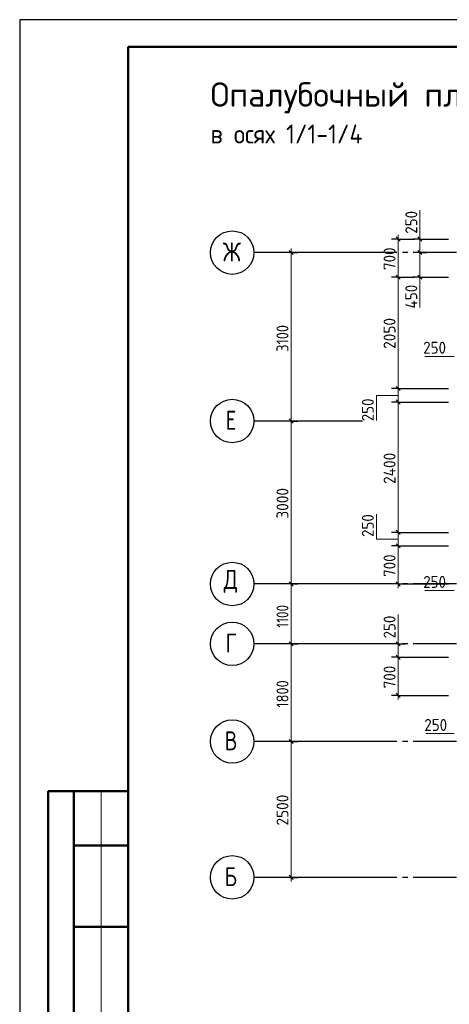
# Model space of a CAD drawing. Header units: millimetres. Extents: x 0 to 42000, y 0 to 29700.
# Tile 2 of 6: x 0 to 7912, y 11575 to 29700. Entities that reach past the tile are written whole.
import ezdxf

# ---------------------------------------------------------------- set-up
doc = ezdxf.new("R2010")
doc.units = ezdxf.units.MM
doc.linetypes.add('______5', pattern=[1100, 800, -100, 100, -100])
for name, color, linetype, lineweight in [('Standard', 7, 'Continuous', 25), ('Общий01', 7, 'Continuous', 13), ('Оси', 7, '______5', 13), ('Размерная линия_ общее', 7, 'Continuous', 13), ('Текст_ общее', 7, 'Continuous', 25)]:
    doc.layers.add(name, color=color, linetype=linetype, lineweight=lineweight)
doc.styles.add('ISOCPEUR', font='txt')

msp = doc.modelspace()

# ---------------------------------------------------------------- linework, layer by layer
at = {"layer": 'Standard', "color": 7, "linetype": 'Continuous', "lineweight": 25, "transparency": 33554687}
msp.add_line((2000, 29200), (2000, 1058), dxfattribs=at)
at = {"layer": 'Standard', "color": 7, "linetype": 'Continuous', "lineweight": 50, "transparency": 33554687}
for p, q in [((6, 15500), (0, 15500)), ((2000, 15500), (527, 15500)), ((527, 15500), (527, 9000)), ((527, 15500), (527, 9000)), ((1000, 15500), (1000, 9000)), ((2000, 14500), (1000, 14500)), ((2000, 13000), (1000, 13000))]:
    msp.add_line(p, q, dxfattribs=at)
at = {"layer": 'Standard', "color": 7, "linetype": 'Continuous', "lineweight": 13, "transparency": 33554687}
msp.add_line((1500, 15500), (1500, 9000), dxfattribs=at)
at = {"layer": 'Standard', "color": 7, "linetype": 'Continuous', "lineweight": 25, "transparency": 33554687}
msp.add_lwpolyline([(0, 0), (42000, 0), (42000, 29700), (0, 29700), (0, 0)], close=True, dxfattribs=at)
at = {"layer": 'Standard', "color": 7, "linetype": 'Continuous', "lineweight": 50, "transparency": 33554687}
msp.add_lwpolyline([(2000, 29200), (41500, 29200), (41500, 500), (2000, 500), (2000, 29200)], close=True, dxfattribs=at)
at = {"layer": 'Standard', "color": 7, "linetype": 'Continuous', "lineweight": 13, "transparency": 33554687}
msp.add_lwpolyline([(23000, 29200), (2000, 29200), (2000, 500), (23000, 500), (23000, 29200)], dxfattribs=at)
at = {"layer": 'Общий01', "color": 7, "linetype": 'Continuous', "lineweight": 13, "transparency": 33554687}
for p, q in [((7372, 25662), (7372, 26192)), ((7372, 24962), (7372, 24402)), ((8000, 23501), (7460, 23501)), ((8000, 19190), (7460, 19190)), ((6972, 18212), (6972, 18752)), ((8000, 16557), (7480, 16557))]:
    msp.add_line(p, q, dxfattribs=at)
for points in [[(6972, 22784), (6572, 22784), (6572, 22324)], [(6972, 20140), (6572, 20140), (6572, 20600)]]:
    msp.add_lwpolyline(points, dxfattribs=at)
at = {"layer": 'Оси', "color": 7, "linetype": 'Continuous', "lineweight": 25, "transparency": 33554687}
for p, q in [((6314, 25412), (4314, 25412)), ((6314, 22312), (4314, 22312)), ((6314, 19312), (4314, 19312)), ((6314, 18212), (4314, 18212)), ((6314, 16412), (4314, 16412)), ((6314, 13912), (4314, 13912))]:
    msp.add_line(p, q, dxfattribs=at)
at = {"layer": 'Оси', "color": 8, "linetype": '______5', "lineweight": -3, "transparency": 33554687}
for p, q in [((19047, 25412), (6314, 25412)), ((19047, 19312), (6314, 19312)), ((19047, 18212), (6314, 18212)), ((19047, 16412), (6314, 16412)), ((19047, 13912), (6314, 13912))]:
    msp.add_line(p, q, dxfattribs=at)
at = {"layer": 'Оси', "color": 7, "linetype": 'Continuous', "lineweight": 25, "transparency": 33554687}
for centre in [(3914, 25412), (3914, 22312), (3914, 19312), (3914, 18212), (3914, 16412), (3914, 13912)]:
    msp.add_circle(centre, 400, dxfattribs=at)
at = {"layer": 'Размерная линия_ общее', "color": 253, "linetype": 'Continuous', "lineweight": -3, "true_color": 0xa0a0a0, "transparency": 33554687}
for p, q in [((6972, 25662), (6847, 25662)), ((6972, 25662), (7097, 25662)), ((6972, 25662), (7272, 25662)), ((7372, 25662), (7247, 25662)), ((7372, 25662), (7497, 25662)), ((7372, 25662), (7900, 25662)), ((5000, 25412), (4514, 25412)), ((5000, 25412), (4875, 25412)), ((5000, 25412), (5125, 25412)), ((7372, 25412), (7247, 25412)), ((7372, 25412), (7497, 25412)), ((7372, 25412), (7372, 25412)), ((6972, 24962), (6847, 24962)), ((6972, 24962), (7097, 24962)), ((6972, 24962), (7272, 24962)), ((7372, 24962), (7247, 24962)), ((7372, 24962), (7497, 24962)), ((7372, 24962), (7900, 24962)), ((6972, 22912), (6847, 22912)), ((6972, 22912), (7097, 22912)), ((6972, 22912), (7900, 22912)), ((6972, 22662), (6847, 22662)), ((6972, 22662), (7097, 22662)), ((6972, 22662), (7900, 22662)), ((5000, 22312), (4875, 22312)), ((5000, 22312), (5125, 22312)), ((5000, 22312), (5000, 22312)), ((6972, 20262), (6847, 20262)), ((6972, 20262), (7097, 20262)), ((6972, 20262), (7900, 20262)), ((6972, 20012), (6847, 20012)), ((6972, 20012), (7097, 20012)), ((6972, 20012), (7900, 20012)), ((5000, 19312), (4875, 19312)), ((5000, 19312), (5125, 19312)), ((6972, 19312), (6847, 19312)), ((6972, 19312), (7097, 19312)), ((6972, 19312), (7900, 19312)), ((5000, 18212), (4875, 18212)), ((5000, 18212), (5125, 18212)), ((6972, 18212), (6847, 18212)), ((6972, 18212), (7097, 18212)), ((6972, 18212), (6972, 18212)), ((6972, 17962), (6847, 17962)), ((6972, 17962), (7097, 17962)), ((6972, 17962), (7900, 17962)), ((6972, 17262), (6847, 17262)), ((6972, 17262), (7097, 17262)), ((6972, 17262), (7900, 17262)), ((5000, 16412), (4875, 16412)), ((5000, 16412), (5125, 16412)), ((5000, 13912), (4514, 13912)), ((5000, 13912), (4875, 13912)), ((5000, 13912), (5125, 13912))]:
    msp.add_line(p, q, dxfattribs=at)
at = {"layer": 'Размерная линия_ общее', "color": 7, "linetype": 'Continuous', "lineweight": 25, "transparency": 33554687}
for p, q in [((6934, 25700), (7009, 25625)), ((7409, 25625), (7334, 25700)), ((4963, 25450), (5038, 25375)), ((7409, 25375), (7334, 25450)), ((6934, 25000), (7009, 24925)), ((7409, 24925), (7334, 25000)), ((6934, 22950), (7009, 22875)), ((6934, 22700), (7009, 22625)), ((4963, 22350), (5038, 22275)), ((6934, 20300), (7009, 20225)), ((6934, 20050), (7009, 19975)), ((4963, 19350), (5038, 19275)), ((6934, 19350), (7009, 19275)), ((4963, 18250), (5038, 18175)), ((6934, 18250), (7009, 18175)), ((6934, 18000), (7009, 17925)), ((6934, 17300), (7009, 17225)), ((4963, 16450), (5038, 16375)), ((4963, 13950), (5038, 13875))]:
    msp.add_line(p, q, dxfattribs=at)
at = {"layer": 'Размерная линия_ общее', "color": 7, "linetype": 'Continuous', "lineweight": 13, "transparency": 33554687}
for p, q in [((6972, 25662), (6972, 25737)), ((7372, 25662), (7372, 25737)), ((7372, 25412), (7372, 25662)), ((5000, 25412), (5000, 25487)), ((7372, 24962), (7372, 25412)), ((6972, 24962), (6972, 22912)), ((7372, 24962), (7372, 24887)), ((6972, 22912), (6972, 22662)), ((6972, 22662), (6972, 20262)), ((5000, 22312), (5000, 19312)), ((6972, 20262), (6972, 20012)), ((6972, 20012), (6972, 19312)), ((5000, 19312), (5000, 18212)), ((6972, 19312), (6972, 19237)), ((5000, 18212), (5000, 16412)), ((6972, 18212), (6972, 18287)), ((6972, 18212), (6972, 17962)), ((6972, 17962), (6972, 17262)), ((6972, 17262), (6972, 17187)), ((5000, 16412), (5000, 13912)), ((5000, 13912), (5000, 13837))]:
    msp.add_line(p, q, dxfattribs=at)
for points in [[(6972, 25662), (6972, 24992), (6972, 24992), (6972, 24962)], [(5000, 25412), (5000, 23490), (5000, 23490), (5000, 22312)]]:
    msp.add_lwpolyline(points, dxfattribs=at)
at = {"layer": 'Размерная линия_ общее', "color": 253, "linetype": 'Continuous', "lineweight": -3, "true_color": 0xa0a0a0, "transparency": 33554687}
for points in [[(5000, 19312), (4983, 19312), (4983, 19312), (4983, 19312), (4983, 19312), (4983, 19312), (4983, 19312), (4514, 19312)], [(5000, 18212), (4983, 18212), (4983, 18212), (4983, 18212), (4983, 18212), (4514, 18212)], [(5000, 16412), (4983, 16412), (4983, 16412), (4514, 16412)]]:
    msp.add_lwpolyline(points, dxfattribs=at)

# ---------------------------------------------------------------- texts
at = {"layer": 'Оси', "color": 7, "linetype": 'Continuous', "lineweight": 35, "transparency": 33554687, "char_height": 350, "attachment_point": 7, "style": 'ISOCPEUR'}
for s, insert, width in [('\\W0.83;Ж', (3739, 25249), 495.84), ('\\W0.78;Е', (3792, 22151), 380.81), ('\\W0.82;Д', (3757, 19149), 458.08), ('\\W0.78;Г', (3792, 18050), 380.81), ('\\W0.80;В', (3774, 16250), 419.8), ('\\W0.80;Б', (3774, 13750), 419.8)]:
    msp.add_mtext(s, dxfattribs=dict(at, insert=insert, width=width))
at = {"layer": 'Размерная линия_ общее', "color": 7, "linetype": 'Continuous', "lineweight": 25, "transparency": 33554687, "char_height": 220, "attachment_point": 7, "rotation": 90, "style": 'ISOCPEUR'}
for s, insert, width in [('\\W0.91;250', (7322, 25760), 562), ('\\W0.91;700', (6922, 25092), 561.99), ('\\W0.92;450', (7322, 24383), 584.45), ('\\W0.87;3100', (4950, 23587), 666.9), ('\\W0.93;2050', (6922, 23640), 718.09), ('\\W0.91;250', (6522, 22307), 561.99), ('\\W0.93;2400', (6922, 21154), 740.38), ('\\W0.93;3000', (4950, 20515), 718.09), ('\\W0.91;250', (6522, 20177), 562), ('\\W0.91;700', (6922, 19442), 561.98), ('\\W0.80;1100', (4950, 18509), 615.71), ('\\W0.91;250', (6922, 18310), 561.99), ('\\W0.91;700', (6922, 17392), 561.99), ('\\W0.87;1800', (4950, 17037), 666.91), ('\\W0.93;2500', (4950, 14865), 718.09)]:
    msp.add_mtext(s, dxfattribs=dict(at, insert=insert, width=width))
at = {"layer": 'Размерная линия_ общее', "color": 7, "linetype": 'Continuous', "lineweight": 25, "transparency": 33554687, "char_height": 220, "attachment_point": 7, "style": 'ISOCPEUR'}
for insert, width in [((7432, 23552), 562), ((7432, 19240), 562), ((7452, 16607), 561.98)]:
    msp.add_mtext('\\W0.91;250', dxfattribs=dict(at, insert=insert, width=width))
at = {"layer": 'Текст_ общее', "color": 7, "linetype": 'Continuous', "lineweight": 50, "transparency": 33554687, "attachment_point": 7, "style": 'ISOCPEUR'}
for s, insert, char_height, width in [('\\W0.99;Опалубочный план конструкции пилонов 1 этажа', (3514, 27975), 450, 14299.36), ('\\W0.92;в осях 1/1-1/4', (3514, 27421), 350, 3309.35)]:
    msp.add_mtext(s, dxfattribs=dict(at, insert=insert, char_height=char_height, width=width))

doc.saveas('drawing.dxf')
